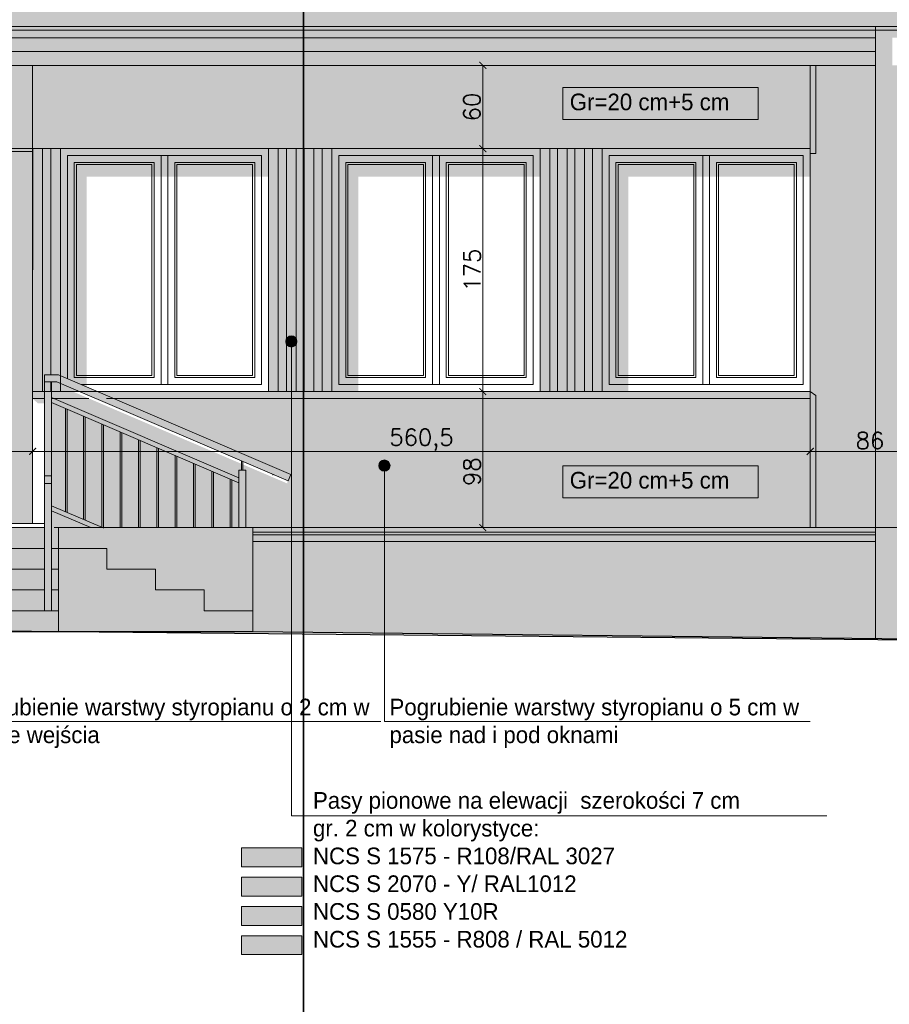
# Model space of a CAD drawing. Header units: millimetres. Extents: x -587 to 33545, y -26688 to 22494.
# Tile 29 of 256: x 1308 to 1935, y 10485 to 11194. Entities that reach past the tile are written whole.
import ezdxf
from ezdxf.lldxf.tags import DXFTag

# ---------------------------------------------------------------- set-up
doc = ezdxf.new("R2010")
doc.units = ezdxf.units.MM
doc.header["$MEASUREMENT"] = 0
doc.layers.add('a3', color=3, linetype='Continuous', lineweight=30, plot=False)
for name, color, linetype, lineweight in [('A_l.widokowa', 250, 'Continuous', 18), ('l. przekrojowa', 1, 'Continuous', 30), ('l.przerywana', 104, 'ICAD_ISO03W100', 5), ('l.widokowa', 140, 'Continuous', 15), ('l.wypełnien', 253, 'Continuous', 5), ('wymiarowanie', 176, 'Continuous', 9)]:
    doc.layers.add(name, color=color, linetype=linetype, lineweight=lineweight)
doc.styles.add('ROMANS', font='romans')
doc.styles.add('styl2', font='simplex.shx')
tags = doc.linetypes.add('ICAD_ISO03W100', pattern=[30, 12, -18]).pattern_tags.tags
tags[6:7] = [DXFTag(74, 4), DXFTag(75, 0), DXFTag(340, '0'), DXFTag(46, 1.0), DXFTag(50, 0.0), DXFTag(44, 0.0), DXFTag(45, 0.0)]
tags[4:5] = [DXFTag(74, 4), DXFTag(75, 0), DXFTag(340, '0'), DXFTag(46, 1.0), DXFTag(50, 0.0), DXFTag(44, 0.0), DXFTag(45, 0.0)]
doc.dimstyles.new('Skala 1-50', dxfattribs={"dimtxt": 12, "dimasz": 5, "dimexe": 1, "dimexo": 1, "dimgap": 1.5, "dimtad": 1, "dimdec": 1, "dimrnd": 0.5, "dimtxsty": 'styl2', "dimblk": 'ARCHTICK', "dimcen": 5, "dimadec": 0, "dimazin": 0, "dimtfac": 1, "dimtdec": 1, "dimtmove": 1, "dimatfit": 3, "dimldrblk": 'ARCHTICK', "dimfxl": 5, "dimfxlon": 1, "dimlwd": -1, "dimlwe": -1, "dimarcsym": 0})

# ---------------------------------------------------------------- blocks, each defined once
blk = doc.blocks.new('_ArchTick')
at = {"color": 0, "linetype": 'ByBlock', "const_width": 0.15}
blk.add_lwpolyline([(-0.5, -0.5), (0.5, 0.5)], dxfattribs=at)
blk = doc.blocks.new('*D4622')
at = {"layer": 'Defpoints', "color": 0}
for p in [(1317.29, 10903.42), (1207.35, 10895.23), (1317.29, 10883.09)]:
    blk.add_point(p, dxfattribs=at)
at = {"layer": 'wymiarowanie', "color": 0}
for p, q in [((1207.35, 10893.09), (1207.35, 10882.09)), ((1317.29, 10893.09), (1317.29, 10882.09)), ((1207.35, 10883.09), (1317.29, 10883.09))]:
    blk.add_line(p, q, dxfattribs=at)
at = {"layer": 'wymiarowanie', "color": 0, "xscale": 5, "yscale": 5, "zscale": 5, "rotation": 180}
blk.add_blockref('_ArchTick', (1207.35, 10883.09), dxfattribs=at)
at = {"layer": 'wymiarowanie', "color": 0, "xscale": 5, "yscale": 5, "zscale": 5}
blk.add_blockref('_ArchTick', (1317.29, 10883.09), dxfattribs=at)
at = {"layer": 'wymiarowanie', "color": 0, "insert": (1262.32, 10890.89), "char_height": 12, "attachment_point": 5, "style": 'styl2'}
blk.add_mtext('110', dxfattribs=at)
blk = doc.blocks.new('*D4623')
at = {"layer": 'Defpoints', "color": 0}
for p in [(1317.29, 10903.42), (1877.6, 10900.92), (1877.6, 10883.09)]:
    blk.add_point(p, dxfattribs=at)
at = {"layer": 'wymiarowanie', "color": 0}
for p, q in [((1317.29, 10893.09), (1317.29, 10882.09)), ((1877.6, 10893.09), (1877.6, 10882.09)), ((1317.29, 10883.09), (1877.6, 10883.09))]:
    blk.add_line(p, q, dxfattribs=at)
at = {"layer": 'wymiarowanie', "color": 0, "xscale": 5, "yscale": 5, "zscale": 5, "rotation": 180}
blk.add_blockref('_ArchTick', (1317.29, 10883.09), dxfattribs=at)
at = {"layer": 'wymiarowanie', "color": 0, "xscale": 5, "yscale": 5, "zscale": 5}
blk.add_blockref('_ArchTick', (1877.6, 10883.09), dxfattribs=at)
at = {"layer": 'wymiarowanie', "color": 0, "insert": (1597.44, 10891.44), "char_height": 12, "attachment_point": 5, "style": 'styl2'}
blk.add_mtext('560,5', dxfattribs=at)
blk = doc.blocks.new('*D4624')
at = {"layer": 'Defpoints', "color": 0}
for p in [(1963.72, 10905.16), (1877.6, 10900.92), (1963.72, 10883.09)]:
    blk.add_point(p, dxfattribs=at)
at = {"layer": 'wymiarowanie', "color": 0}
for p, q in [((1877.6, 10893.09), (1877.6, 10882.09)), ((1963.72, 10893.09), (1963.72, 10882.09)), ((1877.6, 10883.09), (1963.72, 10883.09))]:
    blk.add_line(p, q, dxfattribs=at)
at = {"layer": 'wymiarowanie', "color": 0, "xscale": 5, "yscale": 5, "zscale": 5, "rotation": 180}
blk.add_blockref('_ArchTick', (1877.6, 10883.09), dxfattribs=at)
at = {"layer": 'wymiarowanie', "color": 0, "xscale": 5, "yscale": 5, "zscale": 5}
blk.add_blockref('_ArchTick', (1963.72, 10883.09), dxfattribs=at)
at = {"layer": 'wymiarowanie', "color": 0, "insert": (1920.66, 10890.89), "char_height": 12, "attachment_point": 5, "style": 'styl2'}
blk.add_mtext('86', dxfattribs=at)
blk = doc.blocks.new('*D4642')
at = {"layer": 'Defpoints', "color": 0}
for p in [(1653.4, 11161.21), (1641.64, 11101.21), (1658.65, 11101.21)]:
    blk.add_point(p, dxfattribs=at)
at = {"layer": 'wymiarowanie', "color": 0}
for p, q in [((1651.64, 11161.21), (1640.64, 11161.21)), ((1641.64, 11161.21), (1641.64, 11101.21)), ((1651.64, 11101.21), (1640.64, 11101.21))]:
    blk.add_line(p, q, dxfattribs=at)
at = {"layer": 'wymiarowanie', "color": 0, "xscale": 5, "yscale": 5, "zscale": 5}
for p, rotation in [((1641.64, 11161.21), 90), ((1641.64, 11101.21), 270)]:
    blk.add_blockref('_ArchTick', p, dxfattribs=dict(at, rotation=rotation))
at = {"layer": 'wymiarowanie', "color": 0, "insert": (1633.83, 11131.21), "char_height": 12, "attachment_point": 5, "rotation": 90, "style": 'styl2'}
blk.add_mtext('60', dxfattribs=at)
blk = doc.blocks.new('*D4643')
at = {"layer": 'Defpoints', "color": 0}
for p in [(1658.65, 11101.21), (1641.64, 10926.21), (1658.65, 10926.21)]:
    blk.add_point(p, dxfattribs=at)
at = {"layer": 'wymiarowanie', "color": 0}
for p, q in [((1651.64, 11101.21), (1640.64, 11101.21)), ((1641.64, 11101.21), (1641.64, 10926.21)), ((1651.64, 10926.21), (1640.64, 10926.21))]:
    blk.add_line(p, q, dxfattribs=at)
at = {"layer": 'wymiarowanie', "color": 0, "xscale": 5, "yscale": 5, "zscale": 5}
for p, rotation in [((1641.64, 11101.21), 90), ((1641.64, 10926.21), 270)]:
    blk.add_blockref('_ArchTick', p, dxfattribs=dict(at, rotation=rotation))
at = {"layer": 'wymiarowanie', "color": 0, "insert": (1633.99, 11013.71), "char_height": 12, "attachment_point": 5, "rotation": 90, "style": 'styl2'}
blk.add_mtext('175', dxfattribs=at)
blk = doc.blocks.new('*D4644')
at = {"layer": 'Defpoints', "color": 0}
for p in [(1658.65, 10926.21), (1641.64, 10828.21), (1651.98, 10828.21)]:
    blk.add_point(p, dxfattribs=at)
at = {"layer": 'wymiarowanie', "color": 0}
for p, q in [((1651.64, 10926.21), (1640.64, 10926.21)), ((1641.64, 10926.21), (1641.64, 10828.21)), ((1650.98, 10828.21), (1640.64, 10828.21))]:
    blk.add_line(p, q, dxfattribs=at)
at = {"layer": 'wymiarowanie', "color": 0, "xscale": 5, "yscale": 5, "zscale": 5}
for p, rotation in [((1641.64, 10926.21), 90), ((1641.64, 10828.21), 270)]:
    blk.add_blockref('_ArchTick', p, dxfattribs=dict(at, rotation=rotation))
at = {"layer": 'wymiarowanie', "color": 0, "insert": (1633.89, 10868.52), "char_height": 12, "attachment_point": 5, "rotation": 90, "style": 'styl2'}
blk.add_mtext('98', dxfattribs=at)

msp = doc.modelspace()

# ---------------------------------------------------------------- hatches: boundary and pattern name
at = {"layer": 'l.wypełnien'}
h = msp.add_hatch(color=252, dxfattribs=at)
h.paths.add_polyline_path([(189.94, 11544.45), (-268.48, 11269.64), (-405.6, 11204.6), (-406.57, 11204.6), (-407.49, 11204.18), (-409.31, 11198.98), (-423.83, 11198.98), (-424.71, 11198.24, 0.414214), (-415.71, 11189.24), (-406.23, 11189.24), (-406.23, 11181.06), (2674.91, 11181.06), (2674.91, 11189.24), (2684.4, 11189.24, 0.403698), (2693.17, 11197.7), (2692.65, 11198.99), (2678, 11198.98), (2676.17, 11204.18), (2675.26, 11204.6), (2674.28, 11204.6), (2537.49, 11269.44), (2078.75, 11544.45)])
h.paths.add_polyline_path([(439.73, 11359.71), (809.93, 11359.71), (809.93, 11266.72), (439.73, 11266.72)], flags=16)
h.paths.add_polyline_path([(1524.31, 11359.71), (1876.73, 11359.71), (1876.73, 11266.72), (1524.31, 11266.72)], flags=16)
h = msp.add_hatch(color=254, dxfattribs=at)
h.paths.add_polyline_path([(1512.56, 11161.21), (1924.66, 11161.21), (1924.66, 11171.21), (1512.56, 11171.21)])
h.paths.add_polyline_path([(1924.66, 11171.21), (1924.66, 11181.06), (1512.56, 11181.06), (1512.56, 11171.21)])
h.paths.add_polyline_path([(1135.85, 11161.21), (1512.56, 11161.21), (1512.56, 11171.21), (1135.85, 11171.21)])
h.paths.add_polyline_path([(1512.56, 11171.21), (1512.56, 11181.06), (1135.85, 11181.06), (1135.85, 11171.21)])
at = {"layer": 'l.wypełnien', "true_color": 0xfffff5}
h = msp.add_hatch(color=7, dxfattribs=at)
h.paths.add_polyline_path([(1936.66, 11013.71), (1963.72, 11013.71), (1963.72, 10906.21), (1968.93, 10901.31), (2549.02, 10901.31), (2549.02, 10906.21), (2549.02, 11013.71), (2631.91, 11013.71), (2631.91, 10828.21), (1936.66, 10828.21)])
h.paths.add_polyline_path([(1936.66, 11013.71), (1936.66, 11161.21), (2631.91, 11161.21), (2631.91, 11013.71), (2549.02, 11013.71), (2549.02, 11115.62), (2543.61, 11121.21), (1963.72, 11121.21), (1963.72, 11013.71)])
h.paths.add_polyline_path([(1512.56, 10828.21), (1877.6, 10828.21), (1877.6, 10921.21), (1512.56, 10921.21)])
h.paths.add_polyline_path([(1335.85, 10753.21), (1335.85, 10813.21), (1330.85, 10813.21), (1330.85, 10921.21), (1357.83, 10921.21), (1500.86, 10859.92), (1500.86, 10865.36), (1370.52, 10921.21), (1512.56, 10921.21), (1512.56, 10828.21), (1475.85, 10828.21), (1475.85, 10753.21)])
h.paths.add_polyline_path([(1512.56, 11101.21), (1877.6, 11101.21), (1877.6, 11161.21), (1512.56, 11161.21)])
h.paths.add_polyline_path([(1317.29, 11161.21), (1512.56, 11161.21), (1512.56, 11101.21), (1507.15, 11101.21), (1500.15, 11101.21), (1494.29, 11101.21), (1487.29, 11101.21), (1337.29, 11101.21), (1330.29, 11101.21), (1324.29, 11101.21), (1317.42, 11101.21), (1317.29, 11101.21)])
h.paths.add_polyline_path([(1877.6, 10926.21), (1881.63, 10923.29), (1881.63, 10828.21), (1924.66, 10828.21), (1924.66, 11013.71), (1877.6, 11013.71)])
h.paths.add_polyline_path([(1881.63, 11097.72), (1877.6, 11097.72), (1877.6, 11013.71), (1924.66, 11013.71), (1924.66, 11161.21), (1881.63, 11161.21)])
h.paths.add_polyline_path([(2631.91, 10828.21), (2651.91, 10828.21), (2651.91, 11013.71), (2631.91, 11013.71)])
h.paths.add_polyline_path([(2651.91, 11013.71), (2651.91, 11161.21), (2631.91, 11161.21), (2631.91, 11013.71)])
at = {"layer": 'l.wypełnien', "true_color": 0x303030}
for points in [[(1877.6, 11161.21), (1881.63, 11161.21), (1881.63, 11097.72), (1877.6, 11097.72)], [(1337.29, 10926.21), (1356.31, 10926.21), (1356.31, 11080.9), (1487.29, 11080.9), (1487.29, 11101.21), (1337.29, 11101.21)], [(1532.87, 10926.21), (1551.89, 10926.21), (1551.89, 11080.9), (1682.87, 11080.9), (1682.87, 11101.21), (1532.87, 11101.21)], [(1727.6, 10926.21), (1746.63, 10926.21), (1746.63, 11080.9), (1877.6, 11080.9), (1877.6, 11101.21), (1727.6, 11101.21)], [(1877.6, 10926.21), (1881.63, 10923.29), (1881.63, 10828.21), (1877.6, 10828.21)]]:
    msp.add_hatch(color=250, dxfattribs=at).paths.add_polyline_path(points)
at = {"layer": 'l.wypełnien'}
h = msp.add_hatch(color=252, dxfattribs=at)
h.paths.add_polyline_path([(1487.29, 11101.21), (1532.87, 11101.21), (1532.87, 10926.21), (1487.29, 10926.21)])
h.paths.add_polyline_path([(1682.87, 10926.21), (1727.6, 10926.21), (1727.6, 11101.21), (1682.87, 11101.21)])
h.paths.add_polyline_path([(1317.29, 11101.21), (1337.29, 11101.21), (1337.29, 10926.21), (1317.29, 10926.21)])
h = msp.add_hatch(color=252, dxfattribs=at)
h.paths.add_polyline_path([(1512.56, 10921.21), (1512.56, 10926.21), (1513.01, 10926.21), (1520.01, 10926.21), (1525.87, 10926.21), (1532.87, 10926.21), (1682.87, 10926.21), (1689.87, 10926.21), (1695.44, 10926.21), (1702.44, 10926.21), (1708.03, 10926.21), (1715.03, 10926.21), (1720.6, 10926.21), (1727.6, 10926.21), (1877.6, 10926.21), (1877.6, 10921.21)])
h.paths.add_polyline_path([(1370.52, 10921.21), (1503.73, 10921.21), (1503.73, 10926.21), (1500.15, 10926.21), (1494.29, 10926.21), (1487.29, 10926.21), (1358.85, 10926.21)])
h.paths.add_polyline_path([(1330.85, 10926.21), (1337.29, 10926.21), (1346.16, 10926.21), (1357.83, 10921.21), (1330.85, 10921.21)])
h.paths.add_polyline_path([(1503.73, 10921.21), (1512.56, 10921.21), (1512.56, 10926.21), (1507.15, 10926.21), (1503.73, 10926.21)])
h.paths.add_polyline_path([(1317.29, 10921.21), (1325.85, 10921.21), (1325.85, 10926.21), (1324.29, 10926.21), (1317.29, 10926.21)])
h = msp.add_hatch(color=252, dxfattribs=at)
h.paths.add_polyline_path([(1936.66, 10828.21), (2648.58, 10828.21), (2648.58, 10818.05), (1936.66, 10818.05)])
h.paths.add_polyline_path([(1475.85, 10828.21), (1924.66, 10828.21), (1924.66, 10818.05), (1475.85, 10818.05)])
h = msp.add_hatch(color=252, dxfattribs=at)
h.paths.add_polyline_path([(1936.66, 10748.18), (1936.66, 10818.05), (2654.52, 10818.05), (2654.52, 10789.69), (2654.52, 10740.34)])
h.paths.add_polyline_path([(2478.87, 10809.9), (2478.87, 10755.45), (2541.54, 10755.45), (2541.54, 10809.9)], flags=24)
h.paths.add_polyline_path([(2479.83, 10809.57), (2479.83, 10757.73), (2531.67, 10757.73), (2531.67, 10809.57)], flags=0)
h.paths.add_polyline_path([(1924.66, 10748.31), (1924.66, 10818.05), (1512.56, 10818.05), (1512.56, 10752.81)])
h.paths.add_polyline_path([(1475.87, 10753.21), (1512.56, 10752.81), (1512.56, 10818.05), (1475.85, 10818.05)])
h = msp.add_hatch(dxfattribs=at)
h.set_pattern_fill('CONC', scale=17, style=0)
h.set_pattern_definition([(0, (168.498, -2289.993), (0, 17), [0, -17]), (0, (168.668, -2295.943), (0, 17), [0, -17]), (0, (169.178, -2286.763), (0, 17), [0, -17]), (338.1986, (160.3377, -2292.033), (51.00000464, -16.9999985), [1.83095, -89.716854]), (216.8699, (162.0377, -2292.713), (50.9999986, 34.0000021), [0.85, -84.15]), (130.6013, (161.3577, -2293.223), (85.00000716, -101.9999833), [1.567315, -155.164933]), (206.5651, (155.748, -2295.263), (-16.9999857, -17.0000223), [0.380137, -37.63302]), (326.3099, (155.4077, -2295.433), (33.9999925, -17.0000227), [0.612952, -60.681432]), (108.4349, (155.9177, -2295.773), (-16.9999729, 34.0000074), [0.53759, -53.221135]), (225, (166.628, -2296.963), (-4e-15, -17.000005), [0.721242, -23.32038]), (0, (166.118, -2297.473), (17, 17), [1.02, -15.98]), (135, (167.138, -2297.473), (-17.000005, 2e-15), [0.721242, -23.32038]), (251.5651, (164.5877, -2286.083), (16.9999729, 34.0000074), [0.53759, -53.221135]), (0, (164.418, -2286.593), (17, 17), [0.85, -16.15]), (143.1301, (165.2677, -2286.593), (-50.9999986, 34.0000021), [0.85, -84.15]), (213.6901, (155.5777, -2285.913), (33.9999925, 17.0000227), [0.612952, -60.681432]), (341.5651, (155.0677, -2286.253), (-34.0000074, 16.9999729), [1.075182, -52.683544]), (126.8699, (156.0877, -2286.593), (34.0000021, -50.9999986), [0.85, -84.15]), (0, (160.508, -2286.593), (0, 17), [0, -17]), (0, (155.918, -2291.013), (0, 17), [0, -17]), (0, (160.678, -2297.303), (0, 17), [0, -17]), (0, (165.268, -2292.033), (0, 17), [0, -17]), (0, (160.338, -2289.143), (0, 17), [0, -17]), (0, (156.598, -2288.633), (0, 17), [0, -17]), (0, (158.128, -2289.653), (0, 17), [0, -17]), (0, (157.448, -2293.733), (0, 17), [0, -17]), (0, (153.368, -2293.053), (0, 17), [0, -17]), (0, (153.538, -2289.143), (0, 17), [0, -17]), (0, (153.028, -2285.403), (0, 17), [0, -17]), (0, (158.298, -2284.723), (0, 17), [0, -17]), (0, (162.038, -2284.043), (0, 17), [0, -17]), (0, (167.988, -2284.723), (0, 17), [0, -17]), (0, (163.908, -2289.993), (0, 17), [0, -17]), (0, (162.208, -2286.933), (0, 17), [0, -17]), (0, (163.568, -2295.093), (0, 17), [0, -17]), (0, (158.468, -2295.943), (0, 17), [0, -17]), (0, (163.568, -2299.683), (0, 17), [0, -17]), (0, (157.958, -2298.663), (0, 17), [0, -17]), (0, (152.518, -2299.173), (0, 17), [0, -17]), (0, (154.558, -2300.023), (0, 17), [0, -17]), (0, (154.728, -2297.643), (0, 17), [0, -17]), (0, (166.118, -2300.363), (0, 17), [0, -17]), (0, (168.158, -2293.393), (0, 17), [0, -17]), (0, (167.308, -2288.293), (0, 17), [0, -17]), (0, (159.488, -2300.533), (0, 17), [0, -17])])
h.paths.add_polyline_path([(1924.66, 10748.31), (1924.66, 10818.05), (1512.56, 10818.05), (1512.56, 10752.81)])
h.paths.add_polyline_path([(1475.87, 10753.21), (1512.56, 10752.81), (1512.56, 10818.05), (1475.85, 10818.05)])
msp.add_hatch(color=252, dxfattribs=at).paths.add_polyline_path([(1330.85, 10768.21), (935.85, 10768.21), (935.85, 10753.5), (1330.85, 10753.5)])
at = {"layer": 'wymiarowanie'}
h = msp.add_hatch(color=252, dxfattribs=at)
h.paths.add_polyline_path([(1924.66, 10828.21), (1936.66, 10828.21), (1936.66, 11189.24), (1924.66, 11189.24)])
h.paths.add_polyline_path([(1924.66, 10748.31), (1936.66, 10748.18), (1936.66, 10828.21), (1924.66, 10828.21)])
at = {"layer": 'wymiarowanie', "true_color": 0xfccd20}
for points in [[(1317.29, 10831.21), (1193.42, 10831.21), (1193.42, 11038.21), (1194.85, 11038.21), (1194.85, 11088.71), (1193.42, 11088.71), (1193.42, 11101.21), (1078.28, 11101.21), (1078.28, 11088.71), (1076.85, 11088.71), (1076.85, 10831.21), (954.41, 10831.21), (954.41, 11160.82), (1135.85, 11160.77), (1317.29, 11160.82)], [(1467.75, 10555.23), (1511.26, 10555.23), (1511.26, 10541.55), (1467.75, 10541.55)]]:
    msp.add_hatch(color=40, dxfattribs=at).paths.add_polyline_path(points)
at = {"layer": 'wymiarowanie', "true_color": 0xf0300e}
for points in [[(1317.29, 11101.21), (1324.29, 11101.21), (1324.29, 10926.21), (1317.29, 10926.21)], [(1500.15, 11101.21), (1507.15, 11101.21), (1507.15, 10926.21), (1500.15, 10926.21)], [(1682.87, 11101.21), (1689.87, 11101.21), (1689.87, 10926.21), (1682.87, 10926.21)], [(1467.75, 10597.37), (1511.26, 10597.37), (1511.26, 10583.69), (1467.75, 10583.69)]]:
    msp.add_hatch(color=20, dxfattribs=at).paths.add_polyline_path(points)
at = {"layer": 'wymiarowanie', "true_color": 0x119cf2}
for points in [[(1330.29, 11101.21), (1337.29, 11101.21), (1337.29, 10926.21), (1330.29, 10926.21)], [(1525.87, 11101.21), (1532.87, 11101.21), (1532.87, 10926.21), (1525.87, 10926.21)], [(1695.44, 11101.21), (1702.44, 11101.21), (1702.44, 10926.21), (1695.44, 10926.21)], [(1467.75, 10534.16), (1511.26, 10534.16), (1511.26, 10520.48), (1467.75, 10520.48)]]:
    msp.add_hatch(color=150, dxfattribs=at).paths.add_polyline_path(points)
at = {"layer": 'wymiarowanie', "true_color": 0xf7e035}
for points in [[(1487.29, 11101.21), (1494.29, 11101.21), (1494.29, 10926.21), (1487.29, 10926.21)], [(1720.6, 11101.21), (1727.6, 11101.21), (1727.6, 10926.21), (1720.6, 10926.21)]]:
    msp.add_hatch(color=2, dxfattribs=at).paths.add_polyline_path(points)
at = {"layer": 'wymiarowanie', "true_color": 0xbde471}
for points in [[(1513.01, 11101.21), (1520.01, 11101.21), (1520.01, 10926.21), (1513.01, 10926.21)], [(1708.03, 11101.21), (1715.03, 11101.21), (1715.03, 10926.21), (1708.03, 10926.21)], [(1467.75, 10576.3), (1511.26, 10576.3), (1511.26, 10562.62), (1467.75, 10562.62)]]:
    msp.add_hatch(color=63, dxfattribs=at).paths.add_polyline_path(points)
at = {"layer": 'wymiarowanie', "ltscale": 0.3}
for points in [[(1499.7, 10962.25, -1), (1507.77, 10962.25, -1)], [(1566.76, 10872.84, -1), (1574.84, 10872.84, -1)]]:
    msp.add_hatch(color=256, dxfattribs=at).paths.add_polyline_path(points)
at = {"layer": 'wymiarowanie', "true_color": 0xc9c9c9}
h = msp.add_hatch(color=9, dxfattribs=at)
h.paths.add_polyline_path([(1330.29, 10933.21), (1330.85, 10933.21), (1334.83, 10933.21), (1337.29, 10932.16), (1337.29, 10937.6), (1335.85, 10938.21), (1332.85, 10938.21), (1330.29, 10938.21)])
h.paths.add_polyline_path([(1325.85, 10938.21), (1325.85, 10933.21), (1329.83, 10933.21), (1330.29, 10933.21), (1330.29, 10938.21)])
h = msp.add_hatch(color=9, dxfattribs=at)
h.paths.add_polyline_path([(1465.86, 10864), (1465.86, 10860.41), (1460.85, 10862.55), (1459.65, 10863.07), (1447.65, 10868.21), (1446.45, 10868.73), (1434.45, 10873.87), (1433.25, 10874.38), (1421.25, 10879.53), (1420.05, 10880.04), (1408.05, 10885.18), (1406.85, 10885.7), (1394.85, 10890.84), (1393.65, 10891.35), (1381.65, 10896.5), (1380.45, 10897.01), (1368.45, 10902.15), (1367.25, 10902.67), (1358.98, 10906.21), (1367.36, 10906.21)])
h.paths.add_polyline_path([(1492.54, 10871.06), (1410.52, 10906.21), (1397.83, 10906.21), (1467.86, 10876.2), (1468.86, 10875.77), (1490.46, 10866.51), (1492.54, 10865.62)])
h.paths.add_polyline_path([(1397.83, 10906.21), (1362.83, 10921.21), (1375.52, 10921.21), (1410.52, 10906.21)])
h.paths.add_polyline_path([(1367.56, 10828.21), (1355.25, 10833.49), (1354.05, 10834), (1342.05, 10839.14), (1340.85, 10839.66), (1330.85, 10843.94), (1330.85, 10840.35), (1359.18, 10828.21)])
h.paths.add_polyline_path([(1367.36, 10906.21), (1330.85, 10921.86), (1330.85, 10918.27), (1340.85, 10913.98), (1342.05, 10913.47), (1354.05, 10908.33), (1355.25, 10907.81), (1358.98, 10906.21)])
h.paths.add_polyline_path([(1363.85, 10926.21), (1352.18, 10931.21), (1342.29, 10935.45), (1337.29, 10937.6), (1337.29, 10932.16), (1351.16, 10926.21)])
h.paths.add_polyline_path([(1330.85, 10813.21), (1330.85, 10798.21), (1330.85, 10783.21), (1330.85, 10768.21), (1325.85, 10768.21), (1325.85, 10783.21), (1325.85, 10798.21), (1325.85, 10813.21), (1325.85, 10828.21), (1330.85, 10828.21)])
h.paths.add_polyline_path([(1465.86, 10828.21), (1465.86, 10860.41), (1465.86, 10864), (1465.86, 10869.47), (1467.86, 10869.47), (1468.86, 10869.47), (1470.86, 10869.47), (1470.86, 10828.21)])
h.paths.add_polyline_path([(1330.85, 10865.36), (1325.85, 10865.36), (1325.85, 10906.21), (1330.85, 10906.21)])
h.paths.add_polyline_path([(1330.85, 10828.21), (1330.85, 10840.35), (1330.85, 10843.94), (1330.85, 10859.92), (1325.85, 10859.92), (1325.85, 10831.21), (1325.85, 10828.21)])
h.paths.add_polyline_path([(1330.85, 10933.21), (1329.83, 10933.21), (1325.85, 10933.21), (1325.85, 10906.21), (1330.85, 10906.21), (1330.85, 10918.27), (1330.85, 10921.86)])
h.paths.add_polyline_path([(1503.43, 10866.39), (1501.46, 10861.8), (1492.54, 10865.62), (1492.54, 10871.06)])
h.paths.add_polyline_path([(1325.85, 10859.92), (1325.85, 10865.36), (1330.85, 10865.36), (1330.85, 10859.92)])
msp.add_hatch(color=9, dxfattribs=at).paths.add_polyline_path([(1362.83, 10921.21), (1351.16, 10926.21), (1363.85, 10926.21), (1375.52, 10921.21)])
at = {"layer": 'wymiarowanie', "true_color": 0x303030}
h = msp.add_hatch(color=250, dxfattribs=at)
h.paths.add_polyline_path([(1512.56, 10917.78), (1877.6, 10917.78), (1877.6, 10921.21), (1512.56, 10921.21)])
h.paths.add_polyline_path([(1375.54, 10921.21), (1512.56, 10921.21), (1512.56, 10917.78), (1378.54, 10917.78), (1375.93, 10918.89)])
h.paths.add_polyline_path([(1330.85, 10921.21), (1357.83, 10921.21), (1365.84, 10917.78), (1330.85, 10917.78)])
h.paths.add_polyline_path([(1317.29, 10921.21), (1320.9, 10917.78), (1325.85, 10917.78), (1325.85, 10921.21)])
h.paths.add_polyline_path([(1375.93, 10918.89), (1375.54, 10921.21), (1370.52, 10921.21)])
at = {"layer": 'wymiarowanie'}
h = msp.add_hatch(color=252, dxfattribs=at)
h.paths.add_polyline_path([(945.85, 10828.21), (1325.85, 10828.21), (1325.85, 10768.21), (945.85, 10768.21)])
h.paths.add_polyline_path([(1475.85, 10828.21), (1330.85, 10828.21), (1330.85, 10753.21), (1475.85, 10753.21)])
h.paths.add_polyline_path([(935.85, 10828.21), (795.85, 10828.21), (795.85, 10755.01), (935.85, 10753.5)])
h.paths.add_polyline_path([(935.85, 10828.21), (940.85, 10828.21), (940.85, 10768.21), (935.85, 10768.21)])

# ---------------------------------------------------------------- linework, layer by layer
at = {"layer": 'a3'}
for points in [[(-587.44, 11728.5), (-587.44, 10243.5), (1512.56, 10243.5), (1512.56, 11728.5), (-587.44, 11728.5)], [(1512.56, 11728.5), (1512.56, 10243.5), (3612.56, 10243.5), (3612.56, 11728.5), (1512.56, 11728.5)]]:
    msp.add_lwpolyline(points, dxfattribs=at)
at = {"layer": 'A_l.widokowa', "color": 7}
for p, q in [((1317.29, 10831.21), (1317.29, 11160.82)), ((1332.85, 10938.21), (1327.85, 10938.21)), ((1501.46, 10861.8), (1334.83, 10933.21)), ((1503.43, 10866.39), (1335.85, 10938.21)), ((1465.86, 10864), (1330.84, 10921.86)), ((1465.86, 10860.41), (1330.84, 10918.27)), ((1501.46, 10861.8), (1503.43, 10866.39)), ((1367.57, 10828.21), (1330.84, 10843.95)), ((1359.19, 10828.21), (1330.84, 10840.36))]:
    msp.add_line(p, q, dxfattribs=at)
at = {"layer": 'A_l.widokowa'}
for p, q in [((1340.85, 10839.66), (1340.85, 10913.98)), ((1342.05, 10839.14), (1342.05, 10913.47)), ((1354.05, 10834), (1354.05, 10908.33)), ((1355.25, 10833.49), (1355.25, 10907.81)), ((1367.25, 10828.34), (1367.25, 10902.67)), ((1368.45, 10827.83), (1368.45, 10902.15)), ((1380.45, 10828.21), (1380.45, 10897.01)), ((1381.65, 10828.21), (1381.65, 10896.5)), ((1393.65, 10828.21), (1393.65, 10891.35)), ((1394.85, 10828.21), (1394.85, 10890.84)), ((1406.85, 10828.21), (1406.85, 10885.7)), ((1408.05, 10828.21), (1408.05, 10885.18)), ((1420.05, 10828.2), (1420.05, 10880.04)), ((1421.25, 10828.2), (1421.25, 10879.53)), ((1433.25, 10828.2), (1433.25, 10874.38)), ((1434.45, 10828.2), (1434.45, 10873.87)), ((1446.45, 10828.2), (1446.45, 10868.73)), ((1447.65, 10828.2), (1447.65, 10868.21)), ((1459.65, 10828.2), (1459.65, 10863.07)), ((1460.85, 10828.2), (1460.85, 10862.55))]:
    msp.add_line(p, q, dxfattribs=at)
at = {"layer": 'A_l.widokowa', "color": 7}
for points in [[(1335.85, 10938.21), (1327.85, 10938.21)], [(1334.83, 10933.21), (1327.85, 10933.21)], [(1332.85, 10828.21), (1475.85, 10828.2)], [(1332.85, 10813.21), (1335.85, 10813.21)], [(1332.85, 10798.21), (1335.85, 10798.21)], [(1332.85, 10783.21), (1335.85, 10783.21)]]:
    msp.add_lwpolyline(points, dxfattribs=at)
at = {"layer": 'l. przekrojowa', "color": 252, "linetype": 'ICAD_ISO03W100', "ltscale": 0.5}
msp.add_line((2648.07, 10740.21), (-385.84, 10770.21), dxfattribs=at)
at = {"layer": 'l. przekrojowa', "color": 7}
for p, q in [((935.85, 10753.21), (1475.85, 10753.21)), ((1475.85, 10753.21), (2666.63, 10740.21))]:
    msp.add_line(p, q, dxfattribs=at)
at = {"layer": 'l.przerywana', "color": 7, "ltscale": 0.3}
msp.add_line((2652.01, 10828.21), (1475.85, 10828.21), dxfattribs=at)
for points in [[(1370.85, 10798.21), (1370.85, 10813.21), (1335.85, 10813.21)], [(1405.85, 10783.21), (1405.85, 10798.21), (1370.85, 10798.21)], [(1440.85, 10768.21), (1440.85, 10783.21), (1405.85, 10783.21)], [(1475.85, 10755.01), (1475.85, 10768.21), (1440.85, 10768.21)]]:
    msp.add_lwpolyline(points, dxfattribs=at)
at = {"layer": 'l.widokowa', "color": 7}
for p, q in [((1924.66, 11189.24), (1924.66, 10748.31)), ((342.6, 11171.21), (1924.66, 11171.21)), ((342.6, 11161.21), (1924.66, 11161.21)), ((1325.85, 10768.21), (1325.85, 10938.21)), ((1330.85, 10938.21), (1325.85, 10938.21)), ((1330.85, 10938.21), (1325.85, 10938.21)), ((1329.83, 10933.21), (1325.85, 10933.21)), ((1329.83, 10933.21), (1325.85, 10933.21)), ((1330.85, 10768.21), (1330.85, 10933.21)), ((1467.86, 10869.47), (1467.86, 10876.2)), ((1468.86, 10869.47), (1468.86, 10875.77)), ((1465.86, 10869.47), (1465.86, 10828.2)), ((1470.86, 10869.47), (1470.86, 10828.2)), ((1330.85, 10865.36), (1325.85, 10865.36)), ((1325.85, 10865.36), (1330.85, 10865.36)), ((1490.46, 10866.51), (1490.46, 10865.92)), ((1330.85, 10859.92), (1325.85, 10859.92)), ((1325.85, 10859.92), (1330.85, 10859.92)), ((1335.85, 10828.21), (1335.85, 10753.19)), ((1475.85, 10828.21), (1475.87, 10753.21))]:
    msp.add_line(p, q, dxfattribs=at)
at = {"layer": 'l.widokowa', "color": 7, "ltscale": 0.3}
for p, q in [((1325.85, 10828.21), (945.85, 10828.21)), ((1325.85, 10831.21), (1193.42, 10831.21)), ((1924.66, 10828.21), (1475.85, 10828.21)), ((1924.66, 10824.9), (1475.85, 10824.9)), ((1924.66, 10823.05), (1475.85, 10823.05)), ((1325.85, 10813.21), (945.85, 10813.21)), ((1335.85, 10813.21), (1330.85, 10813.21)), ((1330.85, 10813.21), (1335.85, 10813.21)), ((1924.66, 10818.05), (1475.85, 10818.05)), ((1325.85, 10798.21), (945.85, 10798.21)), ((1335.85, 10798.21), (1330.85, 10798.21)), ((1330.85, 10798.21), (1335.85, 10798.21)), ((1325.85, 10783.21), (945.85, 10783.21)), ((1335.85, 10783.21), (1330.85, 10783.21)), ((1330.85, 10783.21), (1335.85, 10783.21)), ((1335.85, 10768.21), (935.85, 10768.21))]:
    msp.add_line(p, q, dxfattribs=at)
at = {"layer": 'l.widokowa', "color": 7}
for points in [[(2675.57, 11189.24), (1135.85, 11189.24)], [(1924.66, 11181.06), (1135.85, 11181.06)], [(1330.29, 10938.21), (1330.29, 11101.21), (1337.29, 11101.21), (1337.29, 10926.21), (1330.29, 10926.21), (1330.29, 10933.21)], [(1337.29, 10937.6), (1337.29, 11101.21), (1487.29, 11101.21), (1487.29, 10926.21), (1358.85, 10926.21)], [(1325.85, 10921.21), (1317.29, 10921.21), (1317.29, 10926.21), (1877.6, 10926.21), (1877.6, 10921.21), (1370.52, 10921.21)], [(1346.16, 10926.21), (1337.29, 10926.21), (1337.29, 10930.01)], [(1357.83, 10921.21), (1330.85, 10921.21)]]:
    msp.add_lwpolyline(points, dxfattribs=at)
for points in [[(1317.42, 11101.21), (1877.6, 11101.21), (1877.6, 10926.21), (1317.29, 10926.21)], [(1317.29, 11101.21), (1324.29, 11101.21), (1324.29, 10926.21), (1317.29, 10926.21)], [(1487.29, 11101.21), (1494.29, 11101.21), (1494.29, 10926.21), (1487.29, 10926.21)], [(1500.15, 11101.21), (1507.15, 11101.21), (1507.15, 10926.21), (1500.15, 10926.21)], [(1513.01, 11101.21), (1520.01, 11101.21), (1520.01, 10926.21), (1513.01, 10926.21)], [(1525.87, 11101.21), (1532.87, 11101.21), (1532.87, 10926.21), (1525.87, 10926.21)], [(1532.87, 11101.21), (1682.87, 11101.21), (1682.87, 10926.21), (1532.87, 10926.21)], [(1682.87, 11101.21), (1689.87, 11101.21), (1689.87, 10926.21), (1682.87, 10926.21)], [(1695.44, 11101.21), (1702.44, 11101.21), (1702.44, 10926.21), (1695.44, 10926.21)], [(1708.03, 11101.21), (1715.03, 11101.21), (1715.03, 10926.21), (1708.03, 10926.21)], [(1720.6, 11101.21), (1727.6, 11101.21), (1727.6, 10926.21), (1720.6, 10926.21)], [(1727.6, 11101.21), (1877.6, 11101.21), (1877.6, 10926.21), (1727.6, 10926.21)]]:
    msp.add_lwpolyline(points, close=True, dxfattribs=at)
at = {"layer": 'l.wypełnien', "color": 7}
for p, q in [((1877.6, 10828.21), (1877.6, 11161.21)), ((1317.29, 11101.21), (954.41, 11101.21)), ((1317.29, 11099.21), (1193.42, 11099.21)), ((1409.79, 11096.21), (1409.79, 10931.21)), ((1414.79, 11096.21), (1414.79, 10931.21)), ((1605.37, 11096.21), (1605.37, 10931.21)), ((1610.37, 11096.21), (1610.37, 10931.21)), ((1800.1, 11096.21), (1800.1, 10931.21)), ((1805.1, 11096.21), (1805.1, 10931.21))]:
    msp.add_line(p, q, dxfattribs=at)
at = {"layer": 'l.wypełnien', "color": 250, "true_color": 0x303030}
for points in [[(1877.6, 11161.21), (1881.63, 11161.21), (1881.63, 11097.72), (1877.6, 11097.72)], [(1877.6, 10926.21), (1881.63, 10923.29), (1881.63, 10828.21), (1877.6, 10828.21)]]:
    msp.add_lwpolyline(points, close=True, dxfattribs=at)
at = {"layer": 'l.wypełnien', "color": 7}
msp.add_lwpolyline([(1342.29, 10935.45), (1342.29, 11096.21), (1409.79, 11096.21), (1409.79, 10931.21), (1352.18, 10931.21)], dxfattribs=at)
for points in [[(1537.87, 11096.21), (1605.37, 11096.21), (1605.37, 10931.21), (1537.87, 10931.21)], [(1732.6, 11096.21), (1800.1, 11096.21), (1800.1, 10931.21), (1732.6, 10931.21)], [(1347.29, 11091.21), (1404.79, 11091.21), (1404.79, 10936.21), (1347.29, 10936.21)], [(1348.79, 11089.71), (1403.29, 11089.71), (1403.29, 10937.71), (1348.79, 10937.71)], [(1477.29, 11091.21), (1419.79, 11091.21), (1419.79, 10936.21), (1477.29, 10936.21)], [(1475.79, 11089.71), (1421.29, 11089.71), (1421.29, 10937.71), (1475.79, 10937.71)], [(1542.87, 11091.21), (1600.37, 11091.21), (1600.37, 10936.21), (1542.87, 10936.21)], [(1544.37, 11089.71), (1598.87, 11089.71), (1598.87, 10937.71), (1544.37, 10937.71)], [(1672.87, 11091.21), (1615.37, 11091.21), (1615.37, 10936.21), (1672.87, 10936.21)], [(1671.37, 11089.71), (1616.87, 11089.71), (1616.87, 10937.71), (1671.37, 10937.71)], [(1737.6, 11091.21), (1795.1, 11091.21), (1795.1, 10936.21), (1737.6, 10936.21)], [(1739.1, 11089.71), (1793.6, 11089.71), (1793.6, 10937.71), (1739.1, 10937.71)], [(1867.6, 11091.21), (1810.1, 11091.21), (1810.1, 10936.21), (1867.6, 10936.21)], [(1866.1, 11089.71), (1811.6, 11089.71), (1811.6, 10937.71), (1866.1, 10937.71)]]:
    msp.add_lwpolyline(points, close=True, dxfattribs=at)
at = {"layer": 'wymiarowanie'}
for p, q in [((2674.91, 11186.45), (-406.23, 11186.45)), ((1503.73, 10620.54), (1503.73, 10962.25)), ((1470.86, 10869.47), (1465.86, 10869.47)), ((1570.8, 10688.54), (1570.8, 10872.84)), ((1568.11, 10688.54), (1261.27, 10688.54)), ((1877.64, 10688.54), (1570.8, 10688.54)), ((1889.5, 10620.54), (1503.73, 10620.54))]:
    msp.add_line(p, q, dxfattribs=at)
for points in [[(1699.26, 11145.29), (1840.11, 11145.29), (1840.11, 11122.28), (1699.26, 11122.28)], [(1699.26, 10872.74), (1840.11, 10872.74), (1840.11, 10849.73), (1699.26, 10849.73)], [(1467.75, 10597.37), (1511.26, 10597.37), (1511.26, 10583.69), (1467.75, 10583.69)], [(1467.75, 10576.3), (1511.26, 10576.3), (1511.26, 10562.62), (1467.75, 10562.62)], [(1467.75, 10555.23), (1511.26, 10555.23), (1511.26, 10541.55), (1467.75, 10541.55)], [(1467.75, 10534.16), (1511.26, 10534.16), (1511.26, 10520.48), (1467.75, 10520.48)]]:
    msp.add_lwpolyline(points, close=True, dxfattribs=at)
at = {"layer": 'wymiarowanie', "color": 7}
msp.add_lwpolyline([(1342.29, 10935.45), (1342.29, 11096.21), (1482.29, 11096.21), (1482.29, 10931.21), (1352.18, 10931.21)], dxfattribs=at)
for points in [[(1537.87, 11096.21), (1677.87, 11096.21), (1677.87, 10931.21), (1537.87, 10931.21)], [(1732.6, 11096.21), (1872.6, 11096.21), (1872.6, 10931.21), (1732.6, 10931.21)]]:
    msp.add_lwpolyline(points, close=True, dxfattribs=at)
at = {"layer": 'wymiarowanie', "ltscale": 0.3}
for centre in [(1503.73, 10962.25), (1570.8, 10872.84)]:
    msp.add_circle(centre, 4.04, dxfattribs=at)

# ---------------------------------------------------------------- texts
at = {"layer": 'wymiarowanie', "char_height": 12, "width": 621.5287, "attachment_point": 1}
for insert in [(1704.28, 11140.85), (1704.28, 10868.3)]:
    msp.add_mtext('\\pxql;{\\fCentury Gothic|b0|i0|c238|p34;Gr=20 cm+5 cm \\P\\pqr;\\H1.000001x; }', dxfattribs=dict(at, insert=insert))
at = {"layer": 'wymiarowanie', "color": 6, "linetype": 'Continuous', "char_height": 12, "width": 327.6277, "attachment_point": 3, "style": 'ROMANS'}
for s, insert in [('\\pxql;{\\fCentury Gothic|b0|i0|c238|p0;\\C256;Pogrubienie warstwy styropianu o 2 cm w sterfie wejścia}', (1592.5, 10704.89)), ('\\pxql;{\\fCentury Gothic|b0|i0|c238|p0;\\C256;Pogrubienie warstwy styropianu o 5 cm w pasie nad i pod oknami }', (1902.03, 10704.89)), ('\\pxql;{\\fCentury Gothic|b0|i0|c238|p0;\\C256;Pasy pionowe na elewacji  szerokości 7 cm gr. 2 cm w kolorystyce:\\PNCS S 1575 - R108/RAL 3027 \\PNCS S 2070 - Y/ RAL1012\\PNCS S 0580 Y10R\\PNCS S 1555 - R808 / RAL 5012}', (1846.89, 10637.62))]:
    msp.add_mtext(s, dxfattribs=dict(at, insert=insert))

# ---------------------------------------------------------------- dimensions: what is measured, and where the dimension line sits
at = {"layer": 'wymiarowanie'}
for base, p1, p2, override, picture, middle in [((1641.64, 11101.21), (1653.4, 11161.21), (1658.65, 11101.21), {"dimtmove": 0, "dimfxl": 10}, '*D4642', (1633.83, 11131.21)), ((1641.64, 10926.21), (1658.65, 11101.21), (1658.65, 10926.21), {"dimtmove": 1, "dimfxl": 10}, '*D4643', (1633.99, 11013.71))]:
    dim = msp.add_linear_dim(base=base, p1=p1, p2=p2, angle=90, dimstyle='Skala 1-50', override=override, dxfattribs=at)
    dim.commit()
    dim.dimension.update_dxf_attribs({"geometry": picture, "text_midpoint": middle})
dim = msp.add_linear_dim(base=(1641.64, 10828.21), p1=(1658.65, 10926.21), p2=(1651.98, 10828.21), angle=90, dimstyle='Skala 1-50', override={"dimtmove": 1, "dimfxl": 10}, dxfattribs=at)
dim.commit()
dim.dimension.update_dxf_attribs({"geometry": '*D4644', "text_midpoint": (1641.7, 10868.52), "dimtype": 160})
for base, p1, p2, picture, middle in [((1963.72, 10883.09), (1877.6, 10900.92), (1963.72, 10905.16), '*D4624', (1920.66, 10890.89)), ((1317.29, 10883.09), (1207.35, 10895.23), (1317.29, 10903.42), '*D4622', (1262.32, 10890.89)), ((1877.6, 10883.09), (1317.29, 10903.42), (1877.6, 10900.92), '*D4623', (1597.44, 10891.44))]:
    dim = msp.add_linear_dim(base=base, p1=p1, p2=p2, dimstyle='Skala 1-50', override={"dimtmove": 1, "dimfxl": 10}, dxfattribs=at)
    dim.commit()
    dim.dimension.update_dxf_attribs({"geometry": picture, "text_midpoint": middle})

doc.saveas('drawing.dxf')
